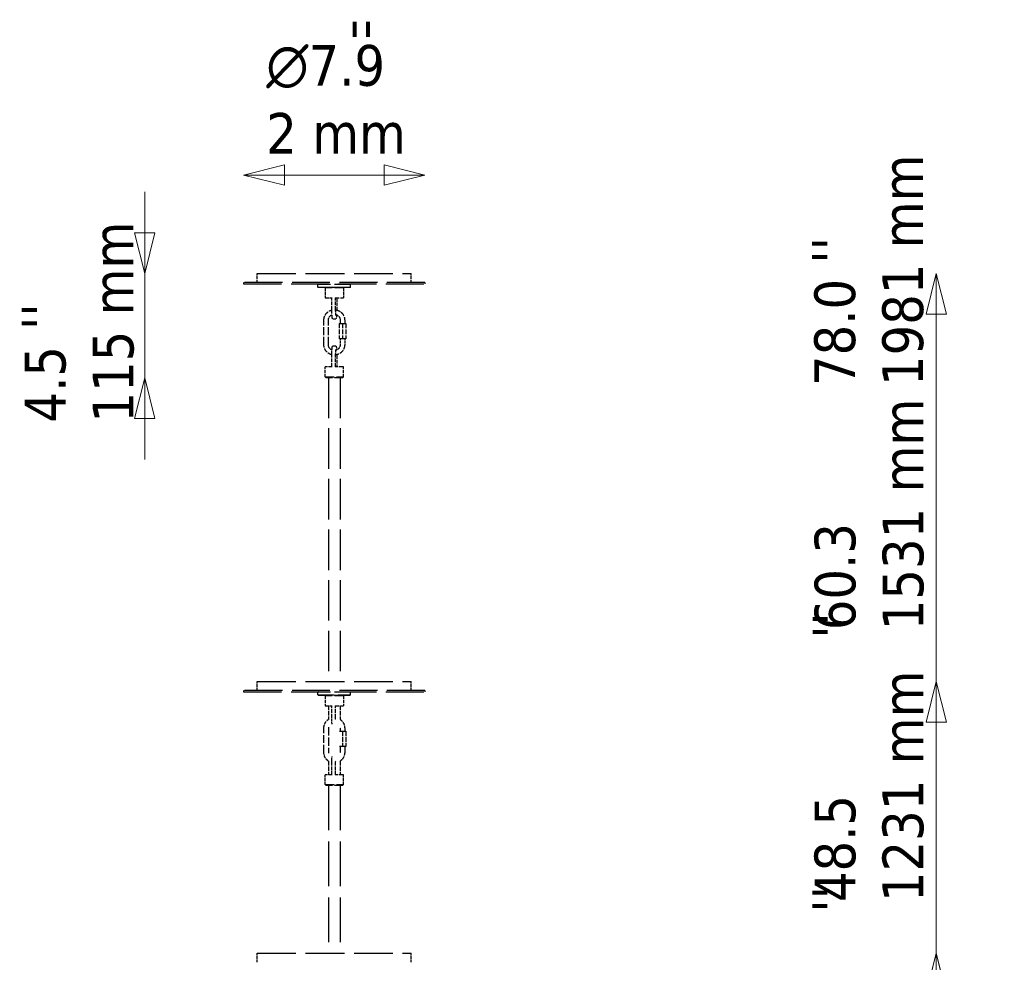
# Model space of a CAD drawing. Header units: millimetres. Extents: x 371 to 4033, y 318 to 2905.
# Tile 3 of 7: x 426 to 1513, y 1865 to 2905. Entities that reach past the tile are written whole.
import ezdxf

# ---------------------------------------------------------------- set-up
doc = ezdxf.new("R2010")
doc.units = ezdxf.units.MM
doc.header["$LTSCALE"] = 15
doc.linetypes.add('DASHED', pattern=[0.2068, 0.1655, -0.0413])
for name, color, linetype, lineweight in [('Symbol (ISO)', 7, 'Continuous', 50), ('Widoczne (ISO)', 7, 'Continuous', 50), ('Wymiar (ISO)', 7, 'Continuous', 18)]:
    doc.layers.add(name, color=color, linetype=linetype, lineweight=lineweight)
doc.styles.add('Tekst notatki (ISO)', font='tahoma.ttf')
doc.dimstyles.new('Domyślne (ISO)', dxfattribs={"dimscale": 15, "dimtxt": 3, "dimasz": 3, "dimexe": 3.175, "dimexo": 0, "dimgap": 0.762, "dimtad": 1, "dimdec": 1, "dimlfac": 0.03937, "dimrnd": 1e-08, "dimzin": 0, "dimdsep": 46, "dimtxsty": 'Tekst notatki (ISO)', "dimblk": 'Filled-1', "dimcen": 0.09, "dimdle": 10, "dimse1": 1, "dimse2": 1, "dimclrd": 256, "dimclre": 256, "dimclrt": 256, "dimadec": 0, "dimazin": 0, "dimtfac": 0.666667, "dimtmove": 0, "dimatfit": 3, "dimfxl": 1, "dimtolj": 1, "dimlwd": 15, "dimlwe": 15, "dimarcsym": 0})

# ---------------------------------------------------------------- blocks, each defined once
blk = doc.blocks.new('Filled-1')
at = {"color": 0}
for p, q in [((0, 0), (-1, 0.25)), ((-1, 0.25), (-1, -0.25)), ((-1, 0), (0, 0)), ((-1, -0.25), (0, 0))]:
    blk.add_line(p, q, dxfattribs=at)
at = {"color": 0, "flags": 128}
blk.add_lwpolyline([(-1, -0.25), (0, 0), (-1, 0.25), (-1, -0.25)], dxfattribs=at)
at = {"color": 0}
blk.add_solid([(-1, -0.25), (0, 0), (-1, 0.25), (-1, -0.25)], dxfattribs=at)
blk = doc.blocks.new('*D5')
at = {"layer": 'Defpoints', "color": 0, "transparency": 16777216}
for p in [(858.2, 1875.1), (1437.6, 1875.1), (870.1, 644)]:
    blk.add_point(p, dxfattribs=at)
at = {"layer": 'Wymiar (ISO)', "lineweight": 15, "transparency": 16777216}
for p, q in [((1437.6, 1875.1), (1437.6, 2190.8)), ((1437.6, 689), (1437.6, 1830.1))]:
    blk.add_line(p, q, dxfattribs=at)
at = {"layer": 'Wymiar (ISO)', "lineweight": 15, "transparency": 16777216, "xscale": 45, "yscale": 45, "zscale": 45}
for p, rotation in [((1437.6, 1875.1), 90), ((1437.6, 644), 270)]:
    blk.add_blockref('Filled-1', p, dxfattribs=dict(at, rotation=rotation))
at = {"layer": 'Wymiar (ISO)', "lineweight": 18, "transparency": 16777216, "insert": (1303.2, 1931.6), "char_height": 45, "attachment_point": 1, "rotation": 90, "style": 'Tekst notatki (ISO)'}
blk.add_mtext('\\A1;48.5\\P1231 mm', dxfattribs=at)
blk = doc.blocks.new('*D6')
at = {"layer": 'Defpoints', "color": 0, "transparency": 16777216}
for p in [(858.2, 2175.1), (1437.6, 2175.1), (870, 644)]:
    blk.add_point(p, dxfattribs=at)
at = {"layer": 'Wymiar (ISO)', "lineweight": 15, "transparency": 16777216}
for p, q in [((1437.6, 2175.1), (1437.6, 2490.8)), ((1437.6, 689), (1437.6, 2130.1))]:
    blk.add_line(p, q, dxfattribs=at)
at = {"layer": 'Wymiar (ISO)', "lineweight": 15, "transparency": 16777216, "xscale": 45, "yscale": 45, "zscale": 45}
for p, rotation in [((1437.6, 2175.1), 90), ((1437.6, 644), 270)]:
    blk.add_blockref('Filled-1', p, dxfattribs=dict(at, rotation=rotation))
at = {"layer": 'Wymiar (ISO)', "lineweight": 18, "transparency": 16777216, "insert": (1303.3, 2231.6), "char_height": 45, "attachment_point": 1, "rotation": 90, "style": 'Tekst notatki (ISO)'}
blk.add_mtext('\\A1;60.3\\P1531 mm', dxfattribs=at)
blk = doc.blocks.new('*D7')
at = {"layer": 'Defpoints', "color": 0, "transparency": 16777216}
for p in [(858.2, 2625.1), (1437.6, 2625.1), (869.9, 644)]:
    blk.add_point(p, dxfattribs=at)
at = {"layer": 'Wymiar (ISO)', "lineweight": 15, "transparency": 16777216}
blk.add_line((1437.6, 689), (1437.6, 2580.1), dxfattribs=at)
at = {"layer": 'Wymiar (ISO)', "lineweight": 15, "transparency": 16777216, "xscale": 45, "yscale": 45, "zscale": 45}
for p, rotation in [((1437.6, 2625.1), 90), ((1437.6, 644), 270)]:
    blk.add_blockref('Filled-1', p, dxfattribs=dict(at, rotation=rotation))
at = {"layer": 'Wymiar (ISO)', "lineweight": 18, "transparency": 16777216, "insert": (1303, 2501), "char_height": 45, "attachment_point": 1, "rotation": 90, "style": 'Tekst notatki (ISO)'}
blk.add_mtext('\\A1;78.0\\P1981 mm', dxfattribs=at)
blk = doc.blocks.new('*D14')
at = {"layer": 'Defpoints', "color": 0, "transparency": 16777216}
for p in [(673.2, 2733.8), (673.2, 2613.6), (873.2, 2613.6)]:
    blk.add_point(p, dxfattribs=at)
at = {"layer": 'Wymiar (ISO)', "lineweight": 15, "transparency": 16777216}
blk.add_line((828.2, 2733.8), (718.2, 2733.8), dxfattribs=at)
at = {"layer": 'Wymiar (ISO)', "lineweight": 15, "transparency": 16777216, "xscale": 45, "yscale": 45, "zscale": 45, "rotation": 180}
blk.add_blockref('Filled-1', (673.2, 2733.8), dxfattribs=at)
at = {"layer": 'Wymiar (ISO)', "lineweight": 15, "transparency": 16777216, "xscale": 45, "yscale": 45, "zscale": 45}
blk.add_blockref('Filled-1', (873.2, 2733.8), dxfattribs=at)
at = {"layer": 'Wymiar (ISO)', "lineweight": 18, "transparency": 16777216, "insert": (698.2, 2877.3), "char_height": 45, "attachment_point": 1, "style": 'Tekst notatki (ISO)'}
blk.add_mtext('\\A1;{\\fAIGDT|b0|i0;\\ln}\\fTahoma|b0|i0;7.9\\P2 mm', dxfattribs=at)
blk = doc.blocks.new('*D15')
at = {"layer": 'Defpoints', "color": 0, "transparency": 16777216}
for p in [(688.2, 2625.1), (564.1, 2510.1), (764.2, 2510.1)]:
    blk.add_point(p, dxfattribs=at)
at = {"layer": 'Wymiar (ISO)', "lineweight": 15, "transparency": 16777216}
for p, q in [((564.1, 2670.1), (564.1, 2715.1)), ((564.1, 2625.1), (564.1, 2580.1)), ((564.1, 2580.1), (564.1, 2555.1)), ((564.1, 2510.1), (564.1, 2555.1)), ((564.1, 2465.1), (564.1, 2420.1))]:
    blk.add_line(p, q, dxfattribs=at)
at = {"layer": 'Wymiar (ISO)', "lineweight": 15, "transparency": 16777216, "xscale": 45, "yscale": 45, "zscale": 45}
for p, rotation in [((564.1, 2625.1), 270), ((564.1, 2510.1), 90)]:
    blk.add_blockref('Filled-1', p, dxfattribs=dict(at, rotation=rotation))
at = {"layer": 'Wymiar (ISO)', "lineweight": 18, "transparency": 16777216, "insert": (431.6, 2460.7), "char_height": 45, "attachment_point": 1, "rotation": 90, "style": 'Tekst notatki (ISO)'}
blk.add_mtext('\\A1;4.5\\P115 mm', dxfattribs=at)

msp = doc.modelspace()

# ---------------------------------------------------------------- linework, layer by layer
at = {"layer": 'Widoczne (ISO)', "linetype": 'DASHED', "lineweight": 25, "ltscale": 17.216982}
for p, q in [((688.21, 2625.15), (858.21, 2625.15)), ((688.21, 2175.15), (858.21, 2175.15)), ((688.21, 1875.15), (858.21, 1875.15))]:
    msp.add_line(p, q, dxfattribs=at)
at = {"layer": 'Widoczne (ISO)', "linetype": 'DASHED', "lineweight": 25, "ltscale": 1.269084}
for p, q in [((688.21, 2615.15), (688.21, 2625.15)), ((858.21, 2615.15), (858.21, 2625.15)), ((688.21, 2165.15), (688.21, 2175.15)), ((858.21, 2165.15), (858.21, 2175.15)), ((688.21, 1865.15), (688.21, 1875.15)), ((858.21, 1865.15), (858.21, 1875.15))]:
    msp.add_line(p, q, dxfattribs=at)
at = {"layer": 'Widoczne (ISO)', "linetype": 'DASHED', "lineweight": 25, "ltscale": 16.879393}
for p, q in [((873.21, 2615.15), (673.21, 2615.15)), ((673.21, 2613.65), (873.21, 2613.65)), ((873.21, 2165.15), (673.21, 2165.15)), ((673.21, 2163.65), (873.21, 2163.65))]:
    msp.add_line(p, q, dxfattribs=at)
at = {"layer": 'Widoczne (ISO)', "linetype": 'DASHED', "lineweight": 25, "ltscale": 0.190278}
for p, q in [((673.21, 2615.15), (673.21, 2613.65)), ((873.21, 2615.15), (873.21, 2613.65)), ((673.21, 2165.15), (673.21, 2163.65)), ((873.21, 2165.15), (873.21, 2163.65))]:
    msp.add_line(p, q, dxfattribs=at)
at = {"layer": 'Widoczne (ISO)', "linetype": 'DASHED', "lineweight": 25, "ltscale": 0.089645}
for p, q in [((755.71, 2613.65), (755.21, 2613.15)), ((755.71, 2609.65), (755.21, 2610.15)), ((763.71, 2609.65), (763.21, 2609.15)), ((782.71, 2609.65), (783.21, 2609.15)), ((790.71, 2613.65), (791.21, 2613.15)), ((790.71, 2609.65), (791.21, 2610.15)), ((755.71, 2163.65), (755.21, 2163.15)), ((790.71, 2163.65), (791.21, 2163.15)), ((755.71, 2159.65), (755.21, 2160.15)), ((763.71, 2159.65), (763.21, 2159.15)), ((782.71, 2159.65), (783.21, 2159.15)), ((790.71, 2159.65), (791.21, 2160.15))]:
    msp.add_line(p, q, dxfattribs=at)
at = {"layer": 'Widoczne (ISO)', "linetype": 'DASHED', "lineweight": 25, "ltscale": 7.176965}
for p, q in [((791.21, 2613.15), (755.21, 2613.15)), ((755.21, 2610.15), (791.21, 2610.15)), ((791.21, 2163.15), (755.21, 2163.15)), ((755.21, 2160.15), (791.21, 2160.15))]:
    msp.add_line(p, q, dxfattribs=at)
at = {"layer": 'Widoczne (ISO)', "linetype": 'DASHED', "lineweight": 25, "ltscale": 0.380655}
for p, q in [((755.21, 2610.15), (755.21, 2613.15)), ((791.21, 2610.15), (791.21, 2613.15)), ((755.21, 2160.15), (755.21, 2163.15)), ((791.21, 2160.15), (791.21, 2163.15))]:
    msp.add_line(p, q, dxfattribs=at)
at = {"layer": 'Widoczne (ISO)', "linetype": 'DASHED', "lineweight": 25, "ltscale": 6.977602}
for p, q in [((790.71, 2609.65), (755.71, 2609.65)), ((790.71, 2159.65), (755.71, 2159.65))]:
    msp.add_line(p, q, dxfattribs=at)
at = {"layer": 'Widoczne (ISO)', "linetype": 'DASHED', "lineweight": 25, "ltscale": 3.987158}
for p, q in [((783.21, 2609.15), (763.21, 2609.15)), ((763.21, 2511.15), (783.21, 2511.15)), ((783.21, 2159.15), (763.21, 2159.15)), ((763.21, 2061.15), (783.21, 2061.15))]:
    msp.add_line(p, q, dxfattribs=at)
at = {"layer": 'Widoczne (ISO)', "linetype": 'DASHED', "lineweight": 25, "ltscale": 1.396002}
for p, q in [((763.21, 2609.15), (763.21, 2598.15)), ((783.21, 2609.15), (783.21, 2598.15)), ((763.21, 2511.15), (763.21, 2522.15)), ((783.21, 2511.15), (783.21, 2522.15)), ((763.21, 2159.15), (763.21, 2148.15)), ((783.21, 2159.15), (783.21, 2148.15)), ((763.21, 2061.15), (763.21, 2072.15)), ((783.21, 2061.15), (783.21, 2072.15))]:
    msp.add_line(p, q, dxfattribs=at)
at = {"layer": 'Widoczne (ISO)', "linetype": 'DASHED', "lineweight": 25, "ltscale": 1.698655}
for p, q in [((763.21, 2598.15), (770.91, 2598.15)), ((770.91, 2522.15), (763.21, 2522.15)), ((763.21, 2148.15), (770.91, 2148.15)), ((770.91, 2072.15), (763.21, 2072.15))]:
    msp.add_line(p, q, dxfattribs=at)
at = {"layer": 'Widoczne (ISO)', "linetype": 'DASHED', "lineweight": 25, "ltscale": 1.649839}
for p, q in [((770.52, 2585.15), (770.52, 2598.15)), ((774.73, 2585.15), (774.73, 2598.15)), ((775.9, 2598.15), (775.9, 2585.15)), ((770.52, 2522.15), (770.52, 2535.15)), ((774.73, 2522.15), (774.73, 2535.15)), ((775.9, 2535.15), (775.9, 2522.15)), ((770.52, 2135.15), (770.52, 2148.15)), ((774.73, 2135.15), (774.73, 2148.15)), ((770.52, 2072.15), (770.52, 2085.15)), ((774.73, 2072.15), (774.73, 2085.15))]:
    msp.add_line(p, q, dxfattribs=at)
at = {"layer": 'Widoczne (ISO)', "linetype": 'DASHED', "lineweight": 25, "ltscale": 1.885924}
for p, q in [((774.06, 2598.15), (783.21, 2598.15)), ((783.21, 2522.15), (774.06, 2522.15)), ((774.06, 2148.15), (783.21, 2148.15)), ((783.21, 2072.15), (774.06, 2072.15))]:
    msp.add_line(p, q, dxfattribs=at)
at = {"layer": 'Widoczne (ISO)', "linetype": 'DASHED', "lineweight": 25, "ltscale": 3.426696}
for p, q in [((761.74, 2546.65), (761.74, 2573.65)), ((766.74, 2546.65), (766.74, 2573.65)), ((761.74, 2096.65), (761.74, 2123.65))]:
    msp.add_line(p, q, dxfattribs=at)
at = {"layer": 'Widoczne (ISO)', "linetype": 'DASHED', "lineweight": 25, "ltscale": 2.157512}
for p, q in [((778.44, 2570.15), (778.44, 2553.15)), ((782.19, 2570.15), (782.19, 2553.15)), ((785.94, 2570.15), (785.94, 2553.15)), ((782.19, 2120.15), (782.19, 2103.15)), ((785.94, 2120.15), (785.94, 2103.15))]:
    msp.add_line(p, q, dxfattribs=at)
at = {"layer": 'Widoczne (ISO)', "linetype": 'DASHED', "lineweight": 25, "ltscale": 0.549473}
for p, q in [((778.44, 2570.15), (782.19, 2570.15)), ((782.19, 2570.15), (785.94, 2570.15)), ((782.19, 2553.15), (778.44, 2553.15)), ((785.94, 2553.15), (782.19, 2553.15)), ((782.19, 2120.15), (785.94, 2120.15)), ((785.94, 2103.15), (782.19, 2103.15))]:
    msp.add_line(p, q, dxfattribs=at)
at = {"layer": 'Widoczne (ISO)', "linetype": 'DASHED', "lineweight": 25, "ltscale": 0.444114}
for p, q in [((779.69, 2573.65), (779.69, 2570.15)), ((784.69, 2573.65), (784.69, 2570.15)), ((779.69, 2123.65), (779.69, 2120.15)), ((784.69, 2123.65), (784.69, 2120.15))]:
    msp.add_line(p, q, dxfattribs=at)
at = {"layer": 'Widoczne (ISO)', "linetype": 'DASHED', "lineweight": 25, "ltscale": 0.824869}
for p, q in [((779.69, 2553.15), (779.69, 2546.65)), ((784.69, 2553.15), (784.69, 2546.65)), ((779.69, 2103.15), (779.69, 2096.65)), ((784.69, 2103.15), (784.69, 2096.65))]:
    msp.add_line(p, q, dxfattribs=at)
at = {"layer": 'Widoczne (ISO)', "linetype": 'DASHED', "lineweight": 25, "ltscale": 0.17939}
for p, q in [((764.21, 2510.15), (763.21, 2511.15)), ((782.21, 2510.15), (783.21, 2511.15)), ((764.21, 2060.15), (763.21, 2061.15)), ((782.21, 2060.15), (783.21, 2061.15))]:
    msp.add_line(p, q, dxfattribs=at)
at = {"layer": 'Widoczne (ISO)', "linetype": 'DASHED', "lineweight": 25, "ltscale": 3.588432}
for p, q in [((782.21, 2510.15), (764.21, 2510.15)), ((782.21, 2060.15), (764.21, 2060.15))]:
    msp.add_line(p, q, dxfattribs=at)
at = {"layer": 'Widoczne (ISO)', "linetype": 'DASHED', "lineweight": 25, "ltscale": 17.99914}
for p, q in [((766.71, 2510.15), (766.71, 2175.15)), ((779.71, 2510.15), (779.71, 2175.15))]:
    msp.add_line(p, q, dxfattribs=at)
at = {"layer": 'Widoczne (ISO)', "linetype": 'DASHED', "lineweight": 25, "ltscale": 1.910939}
for p, q in [((766.71, 2148.15), (766.71, 2133.09)), ((766.71, 2087.2), (766.71, 2072.15))]:
    msp.add_line(p, q, dxfattribs=at)
at = {"layer": 'Widoczne (ISO)', "linetype": 'DASHED', "lineweight": 25, "ltscale": 1.906554}
for p, q in [((779.71, 2148.15), (779.71, 2133.12)), ((779.71, 2087.17), (779.71, 2072.15))]:
    msp.add_line(p, q, dxfattribs=at)
at = {"layer": 'Widoczne (ISO)', "linetype": 'DASHED', "lineweight": 25, "ltscale": 3.658521}
msp.add_line((766.71, 2124.56), (766.71, 2095.73), dxfattribs=at)
at = {"layer": 'Widoczne (ISO)', "linetype": 'DASHED', "lineweight": 25, "ltscale": 0.478615}
for p, q in [((778.92, 2120.15), (782.19, 2120.15)), ((782.19, 2103.15), (778.92, 2103.15))]:
    msp.add_line(p, q, dxfattribs=at)
at = {"layer": 'Widoczne (ISO)', "linetype": 'DASHED', "lineweight": 25, "ltscale": 19.879648}
for p, q in [((766.71, 2060.15), (766.71, 1875.15)), ((779.71, 2060.15), (779.71, 1875.15))]:
    msp.add_line(p, q, dxfattribs=at)
at = {"layer": 'Widoczne (ISO)', "linetype": 'DASHED', "lineweight": 25, "ltscale": 0.403486}
for centre, start, end in [((773.21, 2585.15), 260.89029, 279.10971), ((773.21, 2535.15), 80.89029, 99.10971)]:
    msp.add_arc(centre, 10, start, end, dxfattribs=at)
at = {"layer": 'Widoczne (ISO)', "linetype": 'DASHED', "lineweight": 25, "ltscale": 1.947217}
msp.add_open_spline([(761.74, 2573.65), (761.74, 2574.87), (761.93, 2576.1), (762.7, 2578.43), (763.28, 2579.53), (764.74, 2581.5), (765.63, 2582.37), (767.64, 2583.77), (768.75, 2584.31), (770.12, 2584.72), (770.32, 2584.78), (770.52, 2584.83)], degree=3, knots=[4.712389, 4.712389, 4.712389, 4.712389, 5.0327257, 5.0327257, 5.3529963, 5.3529963, 5.6730936, 5.6730936, 5.9929786, 5.9929786, 6.0469785, 6.0469785, 6.0469785, 6.0469785], dxfattribs=at)
at = {"layer": 'Widoczne (ISO)', "linetype": 'DASHED', "lineweight": 25, "ltscale": 0.961582}
msp.add_open_spline([(766.74, 2573.65), (766.74, 2574.34), (766.85, 2575.03), (767.28, 2576.34), (767.6, 2576.97), (768.43, 2578.08), (768.93, 2578.57), (769.86, 2579.22), (770.25, 2579.44), (770.66, 2579.62)], degree=3, knots=[4.712389, 4.712389, 4.712389, 4.712389, 5.0315981, 5.0315981, 5.3509606, 5.3509606, 5.6707266, 5.6707266, 5.8771605, 5.8771605, 5.8771605, 5.8771605], dxfattribs=at)
at = {"layer": 'Widoczne (ISO)', "linetype": 'DASHED', "lineweight": 25, "ltscale": 1.886899}
msp.add_open_spline([(771.63, 2575.27), (771.54, 2575.29), (771.46, 2575.32), (771.32, 2575.42), (771.28, 2575.47), (771.16, 2575.63), (771.13, 2575.72), (771, 2576.11), (770.93, 2576.49), (770.81, 2577.5), (770.75, 2578.14), (770.65, 2579.6), (770.61, 2580.44), (770.55, 2582.23), (770.54, 2583.19), (770.53, 2584.49), (770.52, 2584.82), (770.52, 2585.15)], degree=3, knots=[4.7242075, 4.7242075, 4.7242075, 4.7242075, 4.7626056, 4.7626056, 4.813375, 4.813375, 4.9315375, 4.9315375, 5.2433331, 5.2433331, 5.5551286, 5.5551286, 5.8669242, 5.8669242, 6.1787198, 6.1787198, 6.2831853, 6.2831853, 6.2831853, 6.2831853], dxfattribs=at)
at = {"layer": 'Widoczne (ISO)', "linetype": 'DASHED', "lineweight": 25, "ltscale": 1.150156}
msp.add_open_spline([(775.09, 2578.94), (775.09, 2578.94), (775.09, 2578.94), (775.08, 2578.95), (775.06, 2579), (775.01, 2579.22), (774.98, 2579.43), (774.91, 2580.04), (774.87, 2580.46), (774.81, 2581.46), (774.78, 2582.04), (774.75, 2583.29), (774.73, 2583.95), (774.73, 2584.8), (774.73, 2584.97), (774.73, 2585.15)], degree=3, knots=[4.8759293, 4.8759293, 4.8759293, 4.8759293, 4.8941164, 4.8941164, 5.0301547, 5.0301547, 5.2736866, 5.2736866, 5.5748956, 5.5748956, 5.8890549, 5.8890549, 6.2032141, 6.2032141, 6.2831853, 6.2831853, 6.2831853, 6.2831853], dxfattribs=at)
at = {"layer": 'Widoczne (ISO)', "linetype": 'DASHED', "lineweight": 25, "ltscale": 2.098612}
msp.add_open_spline([(774.73, 2585.04), (775.55, 2584.93), (776.36, 2584.73), (778.29, 2584.03), (779.37, 2583.43), (781.29, 2581.9), (782.13, 2580.99), (783.47, 2578.94), (783.98, 2577.8), (784.56, 2575.65), (784.69, 2574.65), (784.69, 2573.65)], degree=3, knots=[6.4156787, 6.4156787, 6.4156787, 6.4156787, 6.6323584, 6.6323584, 6.9520999, 6.9520999, 7.272023, 7.272023, 7.5921574, 7.5921574, 7.8539816, 7.8539816, 7.8539816, 7.8539816], dxfattribs=at)
at = {"layer": 'Widoczne (ISO)', "linetype": 'DASHED', "lineweight": 25, "ltscale": 1.137755}
msp.add_open_spline([(775.77, 2579.62), (775.72, 2578.83), (775.67, 2578.13), (775.56, 2576.96), (775.49, 2576.49), (775.38, 2575.97), (775.34, 2575.83), (775.25, 2575.63), (775.22, 2575.56), (775.12, 2575.45), (775.08, 2575.4), (774.97, 2575.32), (774.89, 2575.29), (774.79, 2575.27)], degree=3, knots=[3.76818986, 3.76818986, 3.76818986, 3.76818986, 4.07697936, 4.07697936, 4.38877493, 4.38877493, 4.54467272, 4.54467272, 4.62262161, 4.62262161, 4.66159605, 4.66159605, 4.7005705, 4.7005705, 4.7005705, 4.7005705], dxfattribs=at)
at = {"layer": 'Widoczne (ISO)', "linetype": 'DASHED', "lineweight": 25, "ltscale": 1.075353}
msp.add_open_spline([(774.93, 2579.91), (775.09, 2579.87), (775.26, 2579.81), (776.08, 2579.52), (776.69, 2579.17), (777.77, 2578.31), (778.24, 2577.79), (779, 2576.63), (779.29, 2575.99), (779.61, 2574.78), (779.69, 2574.21), (779.69, 2573.65)], degree=3, knots=[6.5513646, 6.5513646, 6.5513646, 6.5513646, 6.6324635, 6.6324635, 6.9530757, 6.9530757, 7.2732545, 7.2732545, 7.5929347, 7.5929347, 7.8539816, 7.8539816, 7.8539816, 7.8539816], dxfattribs=at)
at = {"layer": 'Widoczne (ISO)', "linetype": 'DASHED', "lineweight": 25, "ltscale": 0.040482}
for points in [[(775.9, 2585.15), (775.9, 2585.04), (775.9, 2584.93), (775.9, 2584.83)], [(775.9, 2535.46), (775.9, 2535.36), (775.9, 2535.25), (775.9, 2535.15)]]:
    msp.add_open_spline(points, degree=3, dxfattribs=at)
at = {"layer": 'Widoczne (ISO)', "linetype": 'DASHED', "lineweight": 25, "ltscale": 1.947222}
msp.add_open_spline([(770.52, 2535.46), (770.1, 2535.57), (769.69, 2535.69), (768.13, 2536.26), (767.05, 2536.86), (765.13, 2538.39), (764.3, 2539.3), (762.95, 2541.35), (762.44, 2542.49), (761.87, 2544.64), (761.74, 2545.64), (761.74, 2546.65)], degree=3, knots=[3.3777995, 3.3777995, 3.3777995, 3.3777995, 3.4907658, 3.4907658, 3.8105072, 3.8105072, 4.1304303, 4.1304303, 4.4505647, 4.4505647, 4.712389, 4.712389, 4.712389, 4.712389], dxfattribs=at)
at = {"layer": 'Widoczne (ISO)', "linetype": 'DASHED', "lineweight": 25, "ltscale": 0.961583}
msp.add_open_spline([(770.66, 2540.67), (770.13, 2540.9), (769.64, 2541.19), (768.65, 2541.98), (768.18, 2542.5), (767.42, 2543.66), (767.13, 2544.3), (766.81, 2545.51), (766.74, 2546.08), (766.74, 2546.65)], degree=3, knots=[3.5476174, 3.5476174, 3.5476174, 3.5476174, 3.811483, 3.811483, 4.1316618, 4.1316618, 4.451342, 4.451342, 4.712389, 4.712389, 4.712389, 4.712389], dxfattribs=at)
at = {"layer": 'Widoczne (ISO)', "linetype": 'DASHED', "lineweight": 25, "ltscale": 1.886915}
msp.add_open_spline([(770.52, 2535.15), (770.52, 2536.12), (770.54, 2537.1), (770.58, 2538.97), (770.61, 2539.85), (770.7, 2541.45), (770.75, 2542.16), (770.87, 2543.33), (770.93, 2543.8), (771.05, 2544.32), (771.08, 2544.46), (771.17, 2544.66), (771.2, 2544.73), (771.3, 2544.84), (771.34, 2544.89), (771.45, 2544.97), (771.53, 2545), (771.63, 2545.02)], degree=3, knots=[3.1415927, 3.1415927, 3.1415927, 3.1415927, 3.4533882, 3.4533882, 3.7651838, 3.7651838, 4.0769794, 4.0769794, 4.3887749, 4.3887749, 4.5446727, 4.5446727, 4.6226216, 4.6226216, 4.6615961, 4.6615961, 4.7005705, 4.7005705, 4.7005705, 4.7005705], dxfattribs=at)
at = {"layer": 'Widoczne (ISO)', "linetype": 'DASHED', "lineweight": 25, "ltscale": 2.098609}
msp.add_open_spline([(784.69, 2546.65), (784.69, 2545.42), (784.49, 2544.19), (783.72, 2541.86), (783.15, 2540.76), (781.68, 2538.79), (780.79, 2537.93), (778.79, 2536.52), (777.67, 2535.98), (775.92, 2535.45), (775.33, 2535.33), (774.73, 2535.25)], degree=3, knots=[1.5707963, 1.5707963, 1.5707963, 1.5707963, 1.8911331, 1.8911331, 2.2114036, 2.2114036, 2.531501, 2.531501, 2.8513859, 2.8513859, 3.0090992, 3.0090992, 3.0090992, 3.0090992], dxfattribs=at)
at = {"layer": 'Widoczne (ISO)', "linetype": 'DASHED', "lineweight": 25, "ltscale": 1.137739}
msp.add_open_spline([(774.79, 2545.02), (774.89, 2545), (774.97, 2544.97), (775.1, 2544.87), (775.15, 2544.82), (775.26, 2544.66), (775.3, 2544.57), (775.43, 2544.18), (775.49, 2543.8), (775.62, 2542.79), (775.67, 2542.15), (775.74, 2541.18), (775.75, 2540.93), (775.77, 2540.67)], degree=3, knots=[4.72420746, 4.72420746, 4.72420746, 4.72420746, 4.76260556, 4.76260556, 4.81337496, 4.81337496, 4.93153749, 4.93153749, 5.24333306, 5.24333306, 5.55512863, 5.55512863, 5.6565881, 5.6565881, 5.6565881, 5.6565881], dxfattribs=at)
at = {"layer": 'Widoczne (ISO)', "linetype": 'DASHED', "lineweight": 25, "ltscale": 1.075351}
msp.add_open_spline([(779.69, 2546.65), (779.69, 2545.95), (779.58, 2545.26), (779.14, 2543.95), (778.82, 2543.32), (778, 2542.21), (777.5, 2541.72), (776.37, 2540.93), (775.74, 2540.62), (775.03, 2540.41), (774.98, 2540.39), (774.93, 2540.38)], degree=3, knots=[1.5707963, 1.5707963, 1.5707963, 1.5707963, 1.8900055, 1.8900055, 2.209368, 2.209368, 2.5291339, 2.5291339, 2.8494011, 2.8494011, 2.8734133, 2.8734133, 2.8734133, 2.8734133], dxfattribs=at)
at = {"layer": 'Widoczne (ISO)', "linetype": 'DASHED', "lineweight": 25, "ltscale": 1.150158}
msp.add_open_spline([(774.73, 2535.15), (774.73, 2535.82), (774.74, 2536.5), (774.77, 2537.78), (774.79, 2538.39), (774.85, 2539.48), (774.88, 2539.96), (774.96, 2540.73), (775.01, 2541.03), (775.06, 2541.27), (775.07, 2541.32), (775.08, 2541.35), (775.09, 2541.35), (775.09, 2541.35)], degree=3, knots=[3.1415927, 3.1415927, 3.1415927, 3.1415927, 3.4557519, 3.4557519, 3.7699112, 3.7699112, 4.0840704, 4.0840704, 4.3902815, 4.3902815, 4.5131283, 4.5131283, 4.5488486, 4.5488486, 4.5488486, 4.5488486], dxfattribs=at)
at = {"layer": 'Widoczne (ISO)', "linetype": 'DASHED', "lineweight": 25, "ltscale": 1.413496}
msp.add_open_spline([(761.74, 2123.65), (761.74, 2124.87), (761.93, 2126.1), (762.7, 2128.43), (763.28, 2129.53), (764.74, 2131.5), (765.63, 2132.37), (766.66, 2133.09), (766.69, 2133.1), (766.71, 2133.12)], degree=3, knots=[4.71238898, 4.71238898, 4.71238898, 4.71238898, 5.03272575, 5.03272575, 5.35299625, 5.35299625, 5.6730936, 5.6730936, 5.6813031, 5.6813031, 5.6813031, 5.6813031], dxfattribs=at)
at = {"layer": 'Widoczne (ISO)', "linetype": 'DASHED', "lineweight": 25, "ltscale": 1.023624}
msp.add_open_spline([(770.76, 2128.02), (770.74, 2128.28), (770.72, 2128.57), (770.65, 2129.6), (770.61, 2130.44), (770.55, 2132.23), (770.54, 2133.19), (770.53, 2134.49), (770.52, 2134.82), (770.52, 2135.15)], degree=3, knots=[5.42720787, 5.42720787, 5.42720787, 5.42720787, 5.55512863, 5.55512863, 5.8669242, 5.8669242, 6.17871977, 6.17871977, 6.28318531, 6.28318531, 6.28318531, 6.28318531], dxfattribs=at)
at = {"layer": 'Widoczne (ISO)', "linetype": 'DASHED', "lineweight": 25, "ltscale": 0.240661}
msp.add_open_spline([(774.75, 2133.28), (774.74, 2133.72), (774.73, 2134.17), (774.73, 2134.8), (774.73, 2134.97), (774.73, 2135.15)], degree=3, knots=[5.98965427, 5.98965427, 5.98965427, 5.98965427, 6.20321414, 6.20321414, 6.28318531, 6.28318531, 6.28318531, 6.28318531], dxfattribs=at)
at = {"layer": 'Widoczne (ISO)', "linetype": 'DASHED', "lineweight": 25, "ltscale": 1.41517}
msp.add_open_spline([(779.7, 2133.13), (779.92, 2132.98), (780.13, 2132.83), (781.29, 2131.9), (782.13, 2130.99), (783.47, 2128.94), (783.98, 2127.8), (784.56, 2125.65), (784.69, 2124.65), (784.69, 2123.65)], degree=3, knots=[6.88392358, 6.88392358, 6.88392358, 6.88392358, 6.9520999, 6.9520999, 7.272023, 7.272023, 7.5921574, 7.5921574, 7.85398163, 7.85398163, 7.85398163, 7.85398163], dxfattribs=at)
at = {"layer": 'Widoczne (ISO)', "linetype": 'DASHED', "lineweight": 25, "ltscale": 0.044262}
for points in [[(779.68, 2123.99), (779.68, 2123.88), (779.69, 2123.76), (779.69, 2123.65)], [(779.69, 2096.65), (779.69, 2096.53), (779.68, 2096.41), (779.68, 2096.3)]]:
    msp.add_open_spline(points, degree=3, dxfattribs=at)
at = {"layer": 'Widoczne (ISO)', "linetype": 'DASHED', "lineweight": 25, "ltscale": 1.413501}
msp.add_open_spline([(766.71, 2087.17), (766.5, 2087.31), (766.29, 2087.47), (765.13, 2088.39), (764.3, 2089.3), (762.95, 2091.35), (762.44, 2092.49), (761.87, 2094.64), (761.74, 2095.64), (761.74, 2096.65)], degree=3, knots=[3.74347486, 3.74347486, 3.74347486, 3.74347486, 3.81050724, 3.81050724, 4.13043034, 4.13043034, 4.45056475, 4.45056475, 4.71238898, 4.71238898, 4.71238898, 4.71238898], dxfattribs=at)
at = {"layer": 'Widoczne (ISO)', "linetype": 'DASHED', "lineweight": 25, "ltscale": 1.023623}
msp.add_open_spline([(770.52, 2085.15), (770.52, 2086.12), (770.54, 2087.1), (770.58, 2088.97), (770.61, 2089.85), (770.69, 2091.24), (770.72, 2091.79), (770.76, 2092.27)], degree=3, knots=[3.14159265, 3.14159265, 3.14159265, 3.14159265, 3.45338822, 3.45338822, 3.76518379, 3.76518379, 3.99757009, 3.99757009, 3.99757009, 3.99757009], dxfattribs=at)
at = {"layer": 'Widoczne (ISO)', "linetype": 'DASHED', "lineweight": 25, "ltscale": 0.240659}
msp.add_open_spline([(774.73, 2085.15), (774.73, 2085.78), (774.73, 2086.41), (774.75, 2087.01)], degree=3, dxfattribs=at)
at = {"layer": 'Widoczne (ISO)', "linetype": 'DASHED', "lineweight": 25, "ltscale": 1.415166}
msp.add_open_spline([(784.69, 2096.65), (784.69, 2095.42), (784.49, 2094.19), (783.72, 2091.86), (783.15, 2090.76), (781.68, 2088.79), (780.79, 2087.93), (779.76, 2087.2), (779.73, 2087.18), (779.7, 2087.16)], degree=3, knots=[1.57079633, 1.57079633, 1.57079633, 1.57079633, 1.89113309, 1.89113309, 2.2114036, 2.2114036, 2.53150095, 2.53150095, 2.54085438, 2.54085438, 2.54085438, 2.54085438], dxfattribs=at)

# ---------------------------------------------------------------- texts
at = {"layer": 'Symbol (ISO)', "insert": (788.45, 2902.85), "char_height": 45, "attachment_point": 1, "style": 'Tekst notatki (ISO)'}
msp.add_mtext("\\fTahoma|b0|i0;''", dxfattribs=at)
at = {"layer": 'Symbol (ISO)', "char_height": 45, "attachment_point": 1, "rotation": 90, "style": 'Tekst notatki (ISO)'}
for insert in [(1300.58, 2636), (428.36, 2562.87), (1300.99, 2222.12), (1300.74, 1920.09)]:
    msp.add_mtext("\\fTahoma|b0|i0;''", dxfattribs=dict(at, insert=insert))

# ---------------------------------------------------------------- dimensions: what is measured, and where the dimension line sits
at = {"layer": 'Wymiar (ISO)', "lineweight": 18}
for base, p1, p2, angle, text, override, picture, middle in [((673.21, 2733.76), (873.21, 2613.65), (673.21, 2613.65), 180, '{\\fAIGDT|b0|i0;\\ln}\\fTahoma|b0|i0;<>\\P2 mm', {"dimgap": 0.762, "dimdec": 1, "dimlfac": 0.03937, "dimpost": '\\X', "dimse1": 1, "dimse2": 1, "dimtol": 0, "dimlim": 0, "dimtp": 0, "dimtm": 0, "dimtdec": 2, "dimtofl": 0, "dimatfit": 1, "dimtvp": -0.25}, '*D14', (773.21, 2733.76)), ((1437.55, 2625.15), (869.87, 644.03), (858.21, 2625.15), 90, '<>\\P1981 mm', {"dimgap": 0.762, "dimdec": 1, "dimlfac": 0.03937, "dimpost": '\\X', "dimse1": 1, "dimse2": 1, "dimtol": 0, "dimlim": 0, "dimtp": 0, "dimtm": 0, "dimtdec": 2, "dimtofl": 0, "dimatfit": 1, "dimtvp": -0.25}, '*D7', (1437.55, 2624.91)), ((564.09, 2510.15), (688.21, 2625.15), (764.21, 2510.15), 90, '<>\\P115 mm', {"dimgap": 0.762, "dimdec": 1, "dimlfac": 0.03937, "dimpost": '\\X', "dimse1": 1, "dimse2": 1, "dimtol": 0, "dimlim": 0, "dimtp": 0, "dimtm": 0, "dimtdec": 2, "dimtofl": 0, "dimtvp": -0.25}, '*D15', (564.09, 2567.65)), ((1437.55, 2175.15), (869.98, 644.03), (858.21, 2175.15), 90, '<>\\P1531 mm', {"dimgap": 0.762, "dimdec": 1, "dimlfac": 0.03937, "dimpost": '\\X', "dimse1": 1, "dimse2": 1, "dimtol": 0, "dimlim": 0, "dimtp": 0, "dimtm": 0, "dimtdec": 2, "dimtofl": 0, "dimatfit": 2, "dimtvp": -0.25}, '*D6', (1437.55, 2355.45)), ((1437.55, 1875.15), (870.09, 644.03), (858.21, 1875.15), 90, '<>\\P1231 mm', {"dimgap": 0.762, "dimdec": 1, "dimlfac": 0.03937, "dimpost": '\\X', "dimse1": 1, "dimse2": 1, "dimtol": 0, "dimlim": 0, "dimtp": 0, "dimtm": 0, "dimtdec": 2, "dimtofl": 0, "dimatfit": 2, "dimtvp": -0.25}, '*D5', (1437.55, 2055.45))]:
    dim = msp.add_linear_dim(base=base, p1=p1, p2=p2, angle=angle, text=text, dimstyle='Domyślne (ISO)', override=override, dxfattribs=at)
    dim.commit()
    dim.dimension.update_dxf_attribs({"geometry": picture, "text_midpoint": middle, "dimtype": 160})

doc.saveas('drawing.dxf')
